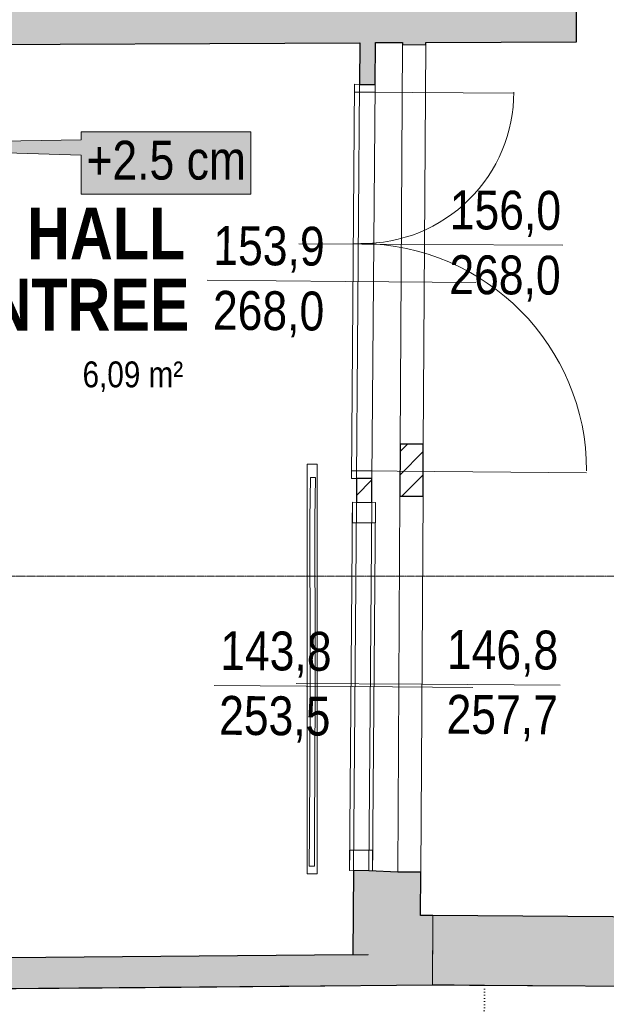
# Model space of a CAD drawing. Extents: x -6068 to 35118, y -17738 to 67348.
# Tile 149 of 243: x 2191 to 2419, y -1002 to -617. Entities that reach past the tile are written whole.
import ezdxf
from ezdxf.enums import TextEntityAlignment as Align

# ---------------------------------------------------------------- set-up
doc = ezdxf.new("R2010")
doc.units = 0
doc.header["$LTSCALE"] = 15
for name, pattern in [('AXES', [50.8, 31.75, -6.35, 6.35, -6.35]), ('Continua', [0]), ('Cui_CONTINU', [0]), ('Punteggiata [M]', [0.75, 0, -0.75])]:
    doc.linetypes.add(name, pattern=pattern)
doc.layers.get('0').update_dxf_attribs({"linetype": 'CONTINUOUS'})
for name, color, linetype, lineweight, true_color in [('Baie Architectural - Mesures - NIVEAUX - Style par défaut', 7, 'Continua', 0, 0x000000), ('Baie Architectural - Seuil - NIVEAUX - Style par défaut', 7, 'Continua', 0, 0x000000), ('Enveloppe - NIVEAUX - Style par défaut', 7, 'Continua', 0, 0x000000), ('Fenêtre - Cadre - NIVEAUX - Style par défaut', 7, 'Continua', 0, 0x000000), ('Fenêtre - Mesures - NIVEAUX - Style par défaut', 7, 'Continua', 0, 0x000000), ('Fenêtre - Seuil - NIVEAUX - Style par défaut', 7, 'Continua', 0, 0x000000), ('Garde-corps - Traverse - NIVEAUX - Style par défaut', 7, 'Continua', 0, 0x000000), ('Notes - NIVEAUX - Style par défaut', 7, 'Continua', 0, 0x000000), ('Panneau - NIVEAUX - Style par défaut', 7, 'Continua', 0, 0x000000), ('Pièce - Notes - NIVEAUX - Style par défaut', 7, 'Continua', 0, 0x000000), ('Porte - Cadre - NIVEAUX - Style par défaut', 7, 'Continua', 0, 0x000000), ('Porte - Mesures - NIVEAUX - Style par défaut', 7, 'Continua', 0, 0x000000), ('Porte - Ouvertures - NIVEAUX - Style par défaut', 7, 'Continua', 0, 0x000000), ('Porte - Seuil - NIVEAUX - Style par défaut', 7, 'Continua', 0, 0x000000)]:
    doc.layers.add(name, color=color, linetype=linetype, lineweight=lineweight, true_color=true_color)
for name, color, linetype in [('EDL_RDJ murs & cloisons', 5, 'CONTINUOUS'), ('PIS-CONTOURS', 44, 'CONTINUOUS'), ('PIS-coupe', 254, 'CONTINUOUS'), ('PIS-fond de plan', 7, 'Cui_CONTINU')]:
    doc.layers.add(name, color=color, linetype=linetype)
doc.styles.add('Arial Narrow', font='ARIALN.TTF')
doc.styles.add('Arial Narrow Bold', font='ARIALNB.TTF')
doc.styles.add('MtXpl_Arial_Narrow', font='ARIALN.TTF')
doc.styles.add('STYLE_GENERE_1', font='arial.ttf')

# ---------------------------------------------------------------- blocks, each defined once
blk = doc.blocks.new('EDL_RDJ plan_2025 10 17')
at = {"layer": 'EDL_RDJ murs & cloisons', "linetype": 'Continuous', "ltscale": 0.08}
h = blk.add_hatch(color=9, dxfattribs=at)
h.dxf.hatch_style = 1
h.paths.add_polyline_path([(2386.51, -351.43), (2386.5, -352.88), (2361.96, -353.57), (2337.42, -354.25), (2339.41, -443.03), (2341.4, -531.81), (2234.33, -532.71), (2110.22, -533.76), (2093.16, -533.91), (2093.84, -614.6), (2094.14, -614.6), (2094.02, -634.45), (2162.02, -634.88), (2162.07, -627.33), (2337.7, -626.45), (2337.57, -642.69), (2343.57, -642.74), (2343.7, -626.42), (2354.34, -626.37), (2354.33, -627.18), (2363.33, -627.24), (2363.34, -626.32), (2422.14, -626.03), (2422.79, -498.99), (2423.43, -366.54), (2414.43, -366.54), (2395.48, -356.48), (2391.51, -351.46), (2386.51, -351.43)])
h = blk.add_hatch(dxfattribs=at)
h.set_pattern_fill('ANSI31', color=256, scale=2)
edge = h.paths.add_edge_path()
edge.add_line((2362.41, -783.21), (2353.41, -783.21))
edge.add_line((2353.41, -783.21), (2353.29, -803.44))
edge.add_line((2353.29, -803.44), (2362.29, -803.49))
edge.add_line((2362.29, -803.49), (2362.41, -783.21))
h = blk.add_hatch(dxfattribs=at)
h.set_pattern_fill('ANSI31', color=256, scale=2)
h.paths.add_polyline_path([(2342.35, -796.63), (2336.35, -796.59), (2336.28, -805.86), (2342.28, -805.91)])
h = blk.add_hatch(color=9, dxfattribs=at)
h.dxf.hatch_style = 1
h.paths.add_polyline_path([(2366.16, -967.24), (2361.32, -967.21), (2361.42, -950.26), (2352.42, -950.21), (2341.13, -949.69), (2335.13, -949.64), (2334.87, -982.51), (2169.98, -983.95), (2169.94, -995.95), (2253.96, -995.22), (2365.98, -994.24), (2380.4, -994.34), (2470.8, -994.92), (2555.27, -995.48), (2578.44, -997.29), (2579.67, -992.7), (2575.81, -991.63), (2576.6, -970.06), (2556.41, -968.48), (2471.46, -967.93), (2366.16, -967.24)])
at = {"layer": 'Notes - NIVEAUX - Style par défaut', "ltscale": 0.1, "true_color": 0xececec}
blk.add_hatch(color=7, dxfattribs=at).paths.add_polyline_path([(2228.96, -685.62), (2295.18, -685.62), (2295.18, -661.27), (2228.96, -661.27), (2228.96, -664.31), (2103.54, -666.46), (2228.96, -670.4)])
at = {"color": 18, "linetype": 'Punteggiata [M]', "lineweight": 13, "ltscale": 0.1, "true_color": 0x000000}
for p in [(2383.89, -1201.66), (2386.33, -994.37), (2386.33, -994.37), (2386.33, -994.37), (2386.33, -994.37), (2386.33, -994.37), (2386.33, -994.37), (2386.33, -994.37), (2386.33, -994.37), (2386.33, -994.37), (2386.33, -994.37), (2386.33, -994.37), (2386.33, -994.37), (2386.33, -994.37), (2386.33, -994.37), (2386.33, -994.37), (2386.33, -994.37), (2386.33, -994.37), (2386.33, -994.37), (2386.33, -994.37), (2386.33, -994.37), (2386.33, -994.37), (2386.33, -994.37), (2386.33, -994.37), (2386.33, -994.37), (2386.33, -994.37), (2386.33, -994.37), (2386.33, -994.37), (2386.33, -994.37), (2386.33, -994.37), (2386.33, -994.37), (2386.33, -994.37), (2386.33, -994.37), (2386.33, -994.37), (2386.33, -994.37), (2386.33, -994.37), (2386.33, -994.37), (2386.33, -994.37), (2386.33, -994.37), (2386.33, -994.37), (2386.33, -994.37), (2386.33, -994.37), (2386.33, -994.37), (2386.33, -994.37), (2386.33, -994.37), (2386.33, -994.37), (2386.33, -994.37), (2386.33, -994.37), (2386.33, -994.37), (2386.33, -994.37), (2386.33, -994.37), (2386.33, -994.37), (2386.33, -994.37), (2386.33, -994.37), (2386.33, -994.37), (2386.33, -994.37), (2386.33, -994.37), (2386.33, -994.37), (2386.33, -994.37), (2386.33, -994.37), (2386.33, -994.37), (2386.33, -994.37), (2386.33, -994.37), (2386.33, -994.37), (2386.33, -994.37), (2386.33, -994.37), (2386.33, -994.37), (2386.33, -994.37), (2386.33, -994.37), (2386.33, -994.37), (2386.33, -994.37), (2386.33, -994.37), (2386.33, -994.37), (2386.33, -994.37), (2386.33, -994.37), (2386.33, -994.37), (2386.33, -994.37), (2386.33, -994.37), (2386.33, -994.37), (2386.33, -994.37), (2386.33, -994.37), (2386.33, -994.37), (2386.33, -994.37), (2386.33, -994.37), (2386.33, -994.37), (2386.33, -994.37), (2386.33, -994.37), (2386.33, -994.37), (2386.33, -994.37), (2386.33, -994.37)]:
    blk.add_line(p, (2386.33, -994.37), dxfattribs=at)
at = {"layer": 'Baie Architectural - Mesures - NIVEAUX - Style par défaut', "color": 103, "linetype": 'Continua', "lineweight": 13, "ltscale": 0.1, "true_color": 0x49c386}
for p, q in [((2362.87, -705.22), (2313.87, -704.93)), ((2362.87, -705.22), (2416.79, -705.54)), ((2361.86, -876.88), (2312.86, -876.59)), ((2361.86, -876.88), (2415.78, -877.2))]:
    blk.add_line(p, q, dxfattribs=at)
at = {"layer": 'Baie Architectural - Seuil - NIVEAUX - Style par défaut', "color": 103, "linetype": 'Continua', "lineweight": 5, "ltscale": 0.1, "true_color": 0x49c386}
for p, q in [((2354.33, -627.18), (2353.41, -783.16)), ((2362.41, -783.21), (2363.33, -627.24)), ((2353.29, -803.44), (2352.42, -950.21)), ((2361.42, -950.26), (2362.29, -803.49))]:
    blk.add_line(p, q, dxfattribs=at)
at = {"layer": 'EDL_RDJ murs & cloisons', "linetype": 'Continuous', "ltscale": 0.08}
for points in [[(2094.14, -614.6), (2094.02, -634.45), (2162.02, -634.88), (2162.07, -627.33), (2337.7, -626.45), (2337.57, -642.69), (2343.57, -642.74), (2343.7, -626.42), (2354.34, -626.37), (2354.33, -627.18), (2363.33, -627.24), (2363.34, -626.32), (2422.14, -626.03), (2422.79, -498.99)], [(2362.41, -783.21), (2353.41, -783.21), (2353.29, -803.44), (2362.29, -803.49), (2362.41, -783.21)], [(2342.35, -796.63), (2336.35, -796.59), (2336.28, -805.86), (2342.28, -805.91), (2342.35, -796.63)]]:
    blk.add_lwpolyline(points, dxfattribs=at)
blk.add_lwpolyline([(2366.16, -967.24), (2361.32, -967.21), (2361.42, -950.26), (2352.42, -950.21), (2341.13, -949.69), (2335.13, -949.64), (2334.87, -982.51), (2169.98, -983.95), (2169.94, -995.95), (2253.96, -995.22), (2365.98, -994.24), (2380.4, -994.34), (2470.8, -994.92), (2555.27, -995.48), (2578.44, -997.29), (2579.67, -992.7), (2575.81, -991.63), (2576.6, -970.06), (2556.41, -968.48), (2471.46, -967.93), (2366.16, -967.24)], close=True, dxfattribs=at)
at = {"layer": 'Enveloppe - NIVEAUX - Style par défaut', "color": 18, "linetype": 'Continua', "lineweight": 20, "ltscale": 0.1, "true_color": 0x000000}
for p, q in [((2422.14, -626.03), (2423.43, -371.94)), ((2162.06, -627.33), (2337.7, -626.45)), ((2337.7, -626.45), (2337.57, -642.69)), ((2343.57, -642.74), (2343.7, -626.42)), ((2343.7, -626.42), (2349.02, -626.39)), ((2349.02, -626.39), (2354.34, -626.37)), ((2354.34, -626.37), (2354.33, -627.18)), ((2363.33, -627.24), (2363.34, -626.32)), ((2363.34, -626.32), (2422.14, -626.03)), ((2354.33, -627.18), (2363.33, -627.24)), ((2337.57, -642.69), (2343.57, -642.74)), ((2353.41, -783.16), (2353.29, -803.44)), ((2362.41, -783.21), (2353.41, -783.16)), ((2362.29, -803.49), (2362.41, -783.21)), ((2336.35, -796.59), (2336.28, -805.86)), ((2342.35, -796.63), (2336.35, -796.59)), ((2342.28, -805.91), (2342.35, -796.63)), ((2336.28, -805.86), (2342.28, -805.91)), ((2353.29, -803.44), (2362.29, -803.49)), ((2335.13, -949.64), (2334.87, -982.51)), ((2341.13, -949.69), (2335.13, -949.64)), ((2361.42, -950.26), (2352.42, -950.21)), ((2361.32, -967.21), (2361.42, -950.26)), ((2366.16, -967.24), (2366.06, -982.24)), ((2386.5, -967.37), (2366.16, -967.24)), ((2556.41, -968.48), (2386.5, -967.37)), ((2334.87, -982.51), (2168.87, -983.96)), ((2340.87, -982.56), (2340.87, -982.46)), ((2340.87, -982.56), (2340.87, -982.46)), ((2169.94, -995.95), (2337.98, -994.49)), ((2374.48, -994.3), (2365.98, -994.24)), ((2374.48, -994.3), (2365.98, -994.24)), ((2374.48, -994.3), (2386.33, -994.37)), ((2386.33, -994.37), (2555.27, -995.48))]:
    blk.add_line(p, q, dxfattribs=at)
at = {"layer": 'Enveloppe - NIVEAUX - Style par défaut', "color": 9, "linetype": 'Continua', "lineweight": 13, "ltscale": 0.1, "true_color": 0xc0c0c0}
for p, q in [((2366.16, -967.24), (2365.98, -994.24)), ((2366.16, -967.24), (2365.98, -994.24)), ((2366.16, -967.24), (2365.98, -994.24)), ((2366.16, -967.24), (2365.98, -994.24)), ((2366.16, -967.24), (2365.98, -994.24)), ((2366.16, -967.24), (2365.98, -994.24)), ((2334.87, -982.51), (2340.87, -982.56)), ((2334.87, -982.51), (2340.87, -982.56)), ((2334.87, -982.51), (2340.87, -982.56)), ((2334.87, -982.51), (2340.87, -982.56)), ((2334.87, -982.51), (2340.87, -982.56)), ((2334.87, -982.51), (2340.87, -982.56)), ((2334.87, -982.51), (2340.87, -982.56))]:
    blk.add_line(p, q, dxfattribs=at)
at = {"layer": 'Fenêtre - Cadre - NIVEAUX - Style par défaut', "color": 161, "linetype": 'Continua', "lineweight": 13, "ltscale": 0.1, "true_color": 0x7599ff}
for p, q in [((2333.63, -949.63), (2334.78, -805.85)), ((2334.71, -813.85), (2334.78, -805.85)), ((2334.78, -805.85), (2343.78, -805.92)), ((2334.78, -805.85), (2343.78, -805.92)), ((2343.78, -805.92), (2342.63, -949.7)), ((2343.78, -805.92), (2343.71, -813.92)), ((2343.71, -813.92), (2334.71, -813.85)), ((2333.63, -949.63), (2333.7, -941.63)), ((2333.7, -941.63), (2342.7, -941.7)), ((2342.7, -941.7), (2342.63, -949.7)), ((2342.63, -949.7), (2333.63, -949.63)), ((2342.63, -949.7), (2333.63, -949.63))]:
    blk.add_line(p, q, dxfattribs=at)
at = {"layer": 'Fenêtre - Mesures - NIVEAUX - Style par défaut', "color": 161, "linetype": 'Continua', "lineweight": 13, "ltscale": 0.1, "true_color": 0x7599ff}
for q in [(2280.78, -877.32), (2381.7, -878.12)]:
    blk.add_line((2334.71, -877.75), q, dxfattribs=at)
at = {"layer": 'Fenêtre - Seuil - NIVEAUX - Style par défaut', "color": 161, "linetype": 'Continua', "lineweight": 5, "ltscale": 0.1, "true_color": 0x7599ff}
for p, q in [((2336.28, -805.86), (2335.13, -949.64)), ((2341.13, -949.69), (2342.28, -805.91))]:
    blk.add_line(p, q, dxfattribs=at)
at = {"layer": 'Garde-corps - Traverse - NIVEAUX - Style par défaut', "color": 18, "linetype": 'Continua', "lineweight": 13, "ltscale": 0.1, "true_color": 0x000000}
for p, q in [((2318.36, -796.16), (2318.09, -812.48)), ((2320.36, -796.19), (2318.36, -796.16)), ((2320.36, -796.19), (2320.09, -812.49)), ((2318.09, -812.48), (2318.28, -865.9)), ((2320.09, -812.49), (2320.28, -865.9)), ((2318.28, -865.9), (2318.25, -880.5)), ((2320.28, -865.9), (2320.25, -880.51)), ((2318.25, -880.5), (2317.95, -934.53)), ((2320.25, -880.51), (2319.95, -934.53)), ((2317.95, -934.53), (2317.91, -947.92)), ((2319.95, -934.53), (2319.91, -947.92)), ((2319.91, -947.92), (2317.91, -947.92))]:
    blk.add_line(p, q, dxfattribs=at)
at = {"layer": 'Notes - NIVEAUX - Style par défaut', "color": 18, "linetype": 'Continua', "lineweight": 13, "ltscale": 0.1, "true_color": 0x000000}
blk.add_lwpolyline([(2228.96, -685.62), (2295.18, -685.62), (2295.18, -661.27), (2228.96, -661.27), (2228.96, -664.31), (2103.54, -666.46), (2228.96, -670.4)], close=True, dxfattribs=at)
at = {"layer": 'Panneau - NIVEAUX - Style par défaut', "color": 18, "linetype": 'Continua', "lineweight": 13, "ltscale": 0.1, "true_color": 0x000000}
for p, q in [((2317.04, -790.96), (2321.04, -790.96)), ((2317.04, -790.96), (2317.04, -950.96)), ((2321.04, -950.96), (2321.04, -790.96)), ((2321.04, -950.96), (2317.04, -950.96))]:
    blk.add_line(p, q, dxfattribs=at)
at = {"layer": 'Porte - Cadre - NIVEAUX - Style par défaut', "color": 103, "linetype": 'Continua', "lineweight": 5, "ltscale": 0.1, "true_color": 0x49c386}
for p, q in [((2335.57, -642.68), (2334.35, -796.57)), ((2343.57, -642.74), (2335.57, -642.68)), ((2342.35, -796.63), (2343.57, -642.74)), ((2334.35, -796.57), (2342.35, -796.63))]:
    blk.add_line(p, q, dxfattribs=at)
at = {"layer": 'Porte - Mesures - NIVEAUX - Style par défaut', "color": 103, "linetype": 'Continua', "lineweight": 13, "ltscale": 0.1, "true_color": 0x49c386}
for q in [(2278.04, -719.17), (2382.96, -720)]:
    blk.add_line((2331.96, -719.6), q, dxfattribs=at)
at = {"layer": 'Porte - Ouvertures - NIVEAUX - Style par défaut', "color": 103, "linetype": 'Continua', "lineweight": 13, "ltscale": 0.1, "true_color": 0x49c386}
for p, q in [((2343.55, -645.74), (2335.55, -645.68)), ((2338.55, -645.7), (2397.71, -646.17)), ((2343.08, -704.9), (2335.08, -704.83)), ((2343.08, -704.9), (2335.08, -704.83)), ((2342.37, -793.63), (2334.37, -793.57)), ((2337.37, -793.59), (2426.11, -794.3))]:
    blk.add_line(p, q, dxfattribs=at)
at = {"layer": 'Porte - Ouvertures - NIVEAUX - Style par défaut', "color": 103, "linetype": 'Continua', "lineweight": 5, "ltscale": 0.1, "true_color": 0x49c386}
for centre, radius, start, end in [((2338.55, -645.7), 59.16, 269.5446, 0), ((2337.37, -793.59), 88.74, 0, 89.5446)]:
    blk.add_arc(centre, radius, start, end, dxfattribs=at)
at = {"layer": 'Porte - Seuil - NIVEAUX - Style par défaut', "color": 103, "linetype": 'Continua', "lineweight": 5, "ltscale": 0.1, "true_color": 0x49c386}
for p, q in [((2337.57, -642.69), (2336.35, -796.59)), ((2342.35, -796.63), (2343.57, -642.74))]:
    blk.add_line(p, q, dxfattribs=at)
at = {"layer": 'Baie Architectural - Mesures - NIVEAUX - Style par défaut', "color": 103, "linetype": 'Continuous', "true_color": 0x49c386, "style": 'MtXpl_Arial_Narrow'}
for s, p in [('156,0', (2372.68, -699.24)), ('268,0', (2372.53, -724.54)), ('146,8', (2371.58, -870.89)), ('257,7', (2371.44, -896.19))]:
    blk.add_text(s, height=15.153, rotation=359.6611, dxfattribs=at).set_placement(p)
at = {"layer": 'Fenêtre - Mesures - NIVEAUX - Style par défaut', "color": 161, "linetype": 'Continuous', "true_color": 0x7599ff, "style": 'MtXpl_Arial_Narrow'}
for s, p in [('143,8', (2283.14, -871.29)), ('253,5', (2282.7, -896.59))]:
    blk.add_text(s, height=15.153, rotation=359.5447, dxfattribs=at).set_placement(p)
at = {"layer": 'Notes - NIVEAUX - Style par défaut', "color": 8, "true_color": 0x808080, "insert": (2262.1, -664.72), "char_height": 15.153, "width": 62.243, "attachment_point": 2, "line_spacing_factor": 1.001787, "style": 'Arial Narrow'}
blk.add_mtext('+2.5 cm', dxfattribs=at)
at = {"layer": 'Pièce - Notes - NIVEAUX - Style par défaut', "color": 18, "true_color": 0x000000, "style": 'Arial Narrow Bold'}
for s, p in [('HALL', (2238.7, -710.98)), ("D'ENTREE", (2213.15, -738.82))]:
    blk.add_text(s, height=20.205, dxfattribs=at).set_placement(p, align=Align.CENTER)
at = {"layer": 'Pièce - Notes - NIVEAUX - Style par défaut', "color": 8, "true_color": 0x808080, "style": 'Arial Narrow'}
blk.add_text('6,09 m²', height=10.103, dxfattribs=at).set_placement((2249.1, -750.87), align=Align.TOP_CENTER)
at = {"layer": 'Porte - Mesures - NIVEAUX - Style par défaut', "color": 103, "linetype": 'Continuous', "true_color": 0x49c386, "style": 'MtXpl_Arial_Narrow'}
for s, p in [('153,9', (2280.44, -713.15)), ('268,0', (2280.28, -738.45))]:
    blk.add_text(s, height=15.153, rotation=359.5447, dxfattribs=at).set_placement(p)
blk = doc.blocks.new('*U785')
at = {"layer": 'PIS-CONTOURS', "color": 0, "linetype": 'AXES', "lineweight": 13, "ltscale": 0.005}
blk.add_line((1000, 0), (36625.4, 0), dxfattribs=at)
at = {"layer": 'PIS-CONTOURS', "color": 0, "lineweight": 15, "style": 'STYLE_GENERE_1'}
blk.add_attdef('REP1', text='', height=500, dxfattribs=at).set_placement((-721.3, -441.4), align=Align.MIDDLE_CENTER)
blk.add_attdef('REP', text='', height=500, dxfattribs=at).set_placement((35848.1, -844.2), align=Align.BOTTOM_LEFT)

msp = doc.modelspace()

# ---------------------------------------------------------------- block references
at = {"layer": 'PIS-coupe', "lineweight": 13, "xscale": 0.1, "yscale": 0.1, "zscale": 0.1, "rotation": 180}
msp.add_blockref('*U785', (3225.3, -834.64), dxfattribs=at)
at = {"layer": 'PIS-fond de plan'}
msp.add_blockref('EDL_RDJ plan_2025 10 17', (-14.33, 0), dxfattribs=at)

doc.saveas('drawing.dxf')
